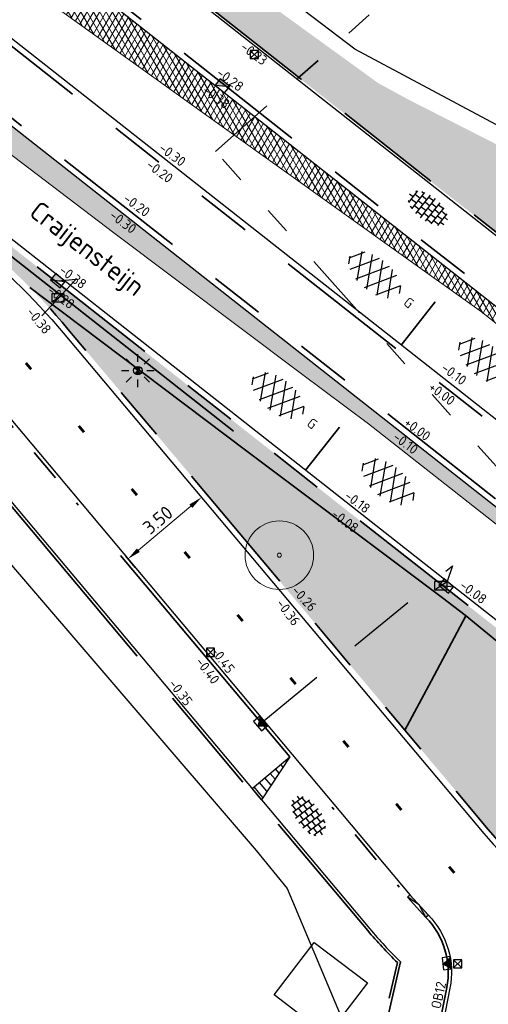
# Model space of a CAD drawing. Header units: metres. Extents: x -1 to 222837, y -2 to 853657.
# Tile 214 of 256: x 111339 to 111356, y 426491 to 426527. Entities that reach past the tile are written whole.
import ezdxf
from ezdxf.enums import TextEntityAlignment as Align

# ---------------------------------------------------------------- set-up
doc = ezdxf.new("R2010")
doc.units = ezdxf.units.M
doc.header["$XCLIPFRAME"] = 0
for name, pattern in [('AL-TEKENBLADGRENS', [11.5, 2.5, -1.5, 1, -1.5, 1, -1.5, 2.5]), ('RI-HWA_KOLKAANSLUITING', [4.3, 2.5, -1.8]), ('VH-AMSTELBAND', [30, 16, -4, 0, -2, 2, -2, 0, -4]), ('VH-OPSLUITBAND_100X200', [16, 8, -2, 4, -2]), ('VH-TROTTOIRBAND_130-150', [15, 5, -2, 2, -2, 2, -2]), ('XX-HIDDEN', [4, 2, -2])]:
    doc.linetypes.add(name, pattern=pattern)
for name, color, linetype in [('A-Maatvoering', 30, 'Continuous'), ('Bestaande haag', 102, 'Continuous'), ('N-ONTWERP', 1, 'Continuous'), ('STEDIN BOVENGRONDS', 7, 'Continuous'), ('Verkeersbordaanduiding_bladA', 7, 'Continuous'), ('Verloopband naar rijwielpadband', 220, 'Continuous'), ('X-REF', 7, 'Continuous')]:
    doc.layers.add(name, color=color, linetype=linetype)
for name, color, linetype, lineweight in [('A-TXT-T35', 3, 'Continuous', 35), ('B-ALG_BEstaand asfalt', 8, 'Continuous', 5), ('B-GRN-BOOM', 74, 'Continuous', 15), ('B-GRS-WERKGRENS', 4, 'WERKGRENS', 25), ('B-GV-GR-BOOM-S', 95, 'Continuous', 13), ('B-OI-RI-GWA_KOLK-S', 30, 'Continuous', 30), ('N-WE-GR-BOS-A', 42, 'Continuous', 18), ('N-WE-GR-HAAG-G', 90, 'GR-HAAG1', 35), ('N-WE-GW-BERM-G', 90, 'Continuous', 35), ('N-WE-RI-HWA_KOLK-S', 150, 'Continuous', 25), ('N-WE-VH-KANTOPSLUITING_OB 120 250', 152, 'VH-OPSLUITBAND_100X200', 35), ('N-WE-VH-KANTOPSLUITING_OPSLUITBAND_100X200-G VOETPAD', 150, 'VH-OPSLUITBAND_100X200', 35), ('N-WE-VH-KANTOPSLUITING_RWSBAND-G', 210, 'VH-TROTTOIRBAND_130-150', 35), ('N-WE-VH-KANTOPSLUITING_VOORKANT OB 100X200', 7, 'Continuous', 25), ('N-WE-VH-KANTOPSLUITING_VOORKANT OB 120 250', 7, 'Continuous', 25), ('N-WE-VH-KANTOPSLUITING_VOORKANT RIJWIELPADBAND', 7, 'Continuous', 25), ('N-WE-VH-KANTOPSLUITING_VOORKANT RWS-BAND', 7, 'Continuous', 25), ('N-WE-VH-MATERIAALGRENS-G', 7, 'XX-HIDDEN', 35), ('N-WE-VH-Trottoirband 150x170', 60, 'VH-AMSTELBAND', 35), ('N-WE-VH-VERHARDING_ASFALT-A', 252, 'Continuous', 18), ('N-WE-VH-VERHARDING_ASFALT-S', 7, 'Continuous', 25), ('N-WE-VH-VERHARDING_TEGEL-S', 7, 'Continuous', 25), ('N-WE-VW-MARKERING_LANGS_STREEP-G', 7, 'Continuous', 35), ('SLD-n-wm_wegmarkering', 7, 'Continuous', 25), ('X-XX-AL-HOOGTELABEL-T25', 7, 'Continuous', 25), ('X-XX-AL-TEKENBLADGRENS-G blad 2', 7, 'AL-TEKENBLADGRENS', 35)]:
    doc.layers.add(name, color=color, linetype=linetype, lineweight=lineweight)
doc.layers.add('N-WE-RI-HWA_KOLKAANSLUITING-G', color=7, linetype='RI-HWA_KOLKAANSLUITING', lineweight=25, true_color=0x0078f0)
doc.styles.add('NLCS-ISO', font='NLCS-ISO.ttf')
doc.styles.add('NLCS-ISO-ANNOTATIEF-T25', font='NLCS-ISO.ttf', dxfattribs={"height": 2.5})
doc.styles.add('NLCS-ISO-M1000-T25', font='NLCS-ISO.ttf')
doc.styles.add('NLCS-ISO-M200-T25', font='NLCS-ISO.ttf', dxfattribs={"height": 0.5})
doc.linetypes.add('GR-HAAG1', pattern='A,6,[176,NLCS.shx,S=0.125,R=0,X=0,Y=0],-2', length=8)
doc.linetypes.add('WERKGRENS', pattern='A,2.5,-1,[133,ltypeshp.shx,S=1,R=0,X=-1,Y=0],-1,2.5', length=7)
doc.dimstyles.new('NLCS-ANNOTATIEF-T25-PIJL', dxfattribs={"dimtxt": 2.5, "dimasz": 2.5, "dimexe": 2, "dimexo": 2, "dimgap": 0.7, "dimtad": 1, "dimzin": 0, "dimdsep": 46, "dimtxsty": 'NLCS-ISO-ANNOTATIEF-T25', "dimcen": 0, "dimdle": 2, "dimclrd": 256, "dimclre": 256, "dimclrt": 256, "dimadec": 5, "dimazin": 0, "dimtfac": 1, "dimtofl": 0, "dimtmove": 1, "dimatfit": 0, "dimfxl": 2, "dimfxlon": 1, "dimtfillclr": 254, "dimtolj": 1, "dimtzin": 0, "dimlwd": 18, "dimlwe": 18, "dimarcsym": 0})
picture_1 = doc.add_image_def('image1.ecw', size_in_pixel=(400001, 250001))
picture_2 = doc.add_image_def('image2.ecw', size_in_pixel=(120000, 80000))
picture_3 = doc.add_image_def('image6.jpg', size_in_pixel=(765, 757))
pattern_1 = [(0, (0, 0), (0.2, 0.2), [0.24, -0.16]), (90, (0.12, -0.08), (-0.8, 5e-17), [0.16, -0.24]), (90, (0.32, 0.12), (-0.8, 5e-17), [0.16, -0.24]), (90, (0.52, -0.04), (-0.8, 5e-17), [0.08, -0.32]), (90, (0.72, 0.16), (-0.8, 5e-17), [0.08, -0.32])]

# ---------------------------------------------------------------- blocks, each defined once
blk = doc.blocks.new('SVH-ASFALT-SO')
at = {"ltscale": 0.1}
for p, q in [((-1.91, 0.69), (0.95, 5.64)), ((0, 0), (3.27, 5.66)), ((4.87, 0.12), (1.65, 5.7)), ((6.7, 0.95), (4.04, 5.55)), ((-3.36, 2.17), (-1.83, 4.83)), ((0.36, -0.07), (-2.31, 4.55)), ((2.75, -0.22), (-0.47, 5.37)), ((2.18, -0.23), (5.32, 5.22)), ((4.66, 0.07), (7.07, 4.25)), ((7.83, 2.99), (7.15, 4.18)), ((-2.72, 1.26), (-3.45, 2.54))]:
    blk.add_line(p, q, dxfattribs=at)
at = {"style": 'NLCS-ISO'}
blk.add_attdef('KLEUR', text='', height=1.8, dxfattribs=at).set_placement((9.49, 2.74), align=Align.MIDDLE_LEFT)
at = {"style": 'NLCS-ISO', "flags": 1}
blk.add_attdef('FUNCTIE', text='', height=1.8, dxfattribs=at).set_placement((0.12, -3.58), align=Align.MIDDLE_CENTER)
blk = doc.blocks.new('SVH-TEGEL_300X300_DUN_HALFST-SO')
for p, q in [((-3, -2.52), (-3, 2.52)), ((-1.5, -2.87), (-1.5, 2.87)), ((0, -2.97), (0, 2.97)), ((1.5, -2.87), (1.5, 2.87)), ((3, -2.52), (3, 2.52)), ((-5.66, 0), (-4.5, 0)), ((-4.89, 1.5), (-4.5, 1.5)), ((-4.5, -1.8), (-4.5, 1.8)), ((-4.5, 0.75), (-3, 0.75)), ((-3.7, 2.25), (-3, 2.25)), ((-3, 1.5), (-1.5, 1.5)), ((-3, 0), (-1.5, 0)), ((-1.5, 2.25), (0, 2.25)), ((-1.5, 0.75), (0, 0.75)), ((0, 1.5), (1.5, 1.5)), ((0, 0), (1.5, 0)), ((1.5, 2.25), (3, 2.25)), ((1.5, 0.75), (3, 0.75)), ((3, 1.5), (4.5, 1.5)), ((3, 0), (4.5, 0)), ((4.5, -1.8), (4.5, 1.8)), ((4.5, 0.75), (5.48, 0.75)), ((-4.89, -1.5), (-4.5, -1.5)), ((-4.5, -0.75), (-3, -0.75)), ((-3.7, -2.25), (-3, -2.25)), ((-3, -1.5), (-1.5, -1.5)), ((-1.5, -0.75), (0, -0.75)), ((-1.5, -2.25), (0, -2.25)), ((0, -1.5), (1.5, -1.5)), ((1.5, -0.75), (3, -0.75)), ((1.5, -2.25), (3, -2.25)), ((3, -1.5), (4.5, -1.5)), ((4.5, -0.75), (5.48, -0.75))]:
    blk.add_line(p, q)
at = {"style": 'NLCS-ISO'}
blk.add_attdef('FORMAAT', text='', height=1.8, dxfattribs=at).set_placement((-5.76, 0), align=Align.MIDDLE_RIGHT)
blk.add_attdef('KLEUR', text='', height=1.8, dxfattribs=at).set_placement((5.58, 0), align=Align.MIDDLE_LEFT)
at = {"style": 'NLCS-ISO', "flags": 1}
blk.add_attdef('FUNCTIE', text='', height=1.8, dxfattribs=at).set_placement((0.12, -3.58), align=Align.MIDDLE_CENTER)
blk = doc.blocks.new('SGR-BOOM_01')
at = {"layer": 'B-GRN-BOOM'}
for radius in [2.5, 0.15]:
    blk.add_circle((0, 0), radius, dxfattribs=at)
blk = doc.blocks.new('*D319')
at = {"layer": 'A-Maatvoering', "linetype": 'Continuous', "lineweight": 18, "transparency": 16777216}
blk.add_line((111360.346, 426496.802), (111362.7, 426497.729), dxfattribs=at)
at = {"layer": 'A-Maatvoering', "transparency": 16777216}
blk.add_solid([(111362.67, 426497.806), (111362.731, 426497.651), (111363.165, 426497.912)], dxfattribs=at)
at = {"layer": 'Defpoints', "color": 0, "transparency": 16777216}
for p in [(111363.165, 426497.912), (111351.999, 426493.518)]:
    blk.add_point(p, dxfattribs=at)
at = {"layer": 'A-Maatvoering', "transparency": 16777216, "insert": (111361.148, 426497.537), "char_height": 0.5, "attachment_point": 5, "rotation": 21.479, "style": 'NLCS-ISO-ANNOTATIEF-T25'}
blk.add_mtext('\\A1;R12.00', dxfattribs=at)
blk = doc.blocks.new('30')
at = {"layer": 'SLD-n-wm_wegmarkering'}
blk.add_solid([(-0.15, -0.05), (-0.15, 0.05), (0.15, -0.05), (0.15, 0.05)], dxfattribs=at)
blk = doc.blocks.new('*U338')
at = {"layer": 'SLD-n-wm_wegmarkering'}
blk.add_blockref('30', (0.15, 0), dxfattribs=at)
blk = doc.blocks.new('*U339')
at = {"layer": 'SLD-n-wm_wegmarkering', "color": 0, "linetype": 'ByBlock', "lineweight": -2, "transparency": 16777216}
for p, rotation in [((111339.274, 426514.695), 310.0886404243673), ((111341.202, 426512.397), 309.9987685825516), ((111343.131, 426510.099), 309.9987685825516), ((111345.059, 426507.8), 309.9987685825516), ((111346.987, 426505.502), 309.9987685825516), ((111348.916, 426503.204), 309.9987685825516), ((111350.844, 426500.906), 309.9987685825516), ((111352.772, 426498.608), 309.9987685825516), ((111354.701, 426496.31), 310.5771390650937)]:
    blk.add_blockref('*U338', p, dxfattribs=dict(at, rotation=rotation))
blk = doc.blocks.new('B-SRI-KOLK_STRAAT_300X300-SO')
at = {"color": 0}
for p, q in [((-0.75, 0), (0.75, 1.5)), ((0.75, 0), (-0.75, 1.5))]:
    blk.add_line(p, q, dxfattribs=at)
blk.add_3dface([(-0.75, 0), (0.75, 0), (0.75, 1.5), (-0.75, 1.5)], dxfattribs=at)
blk = doc.blocks.new('B-SRI-KOLK_TROTTOIR-SO')
at = {"color": 0}
blk.add_line((-1.125, 0), (1.125, 1.5), dxfattribs=at)
blk.add_3dface([(-1.125, 0), (1.125, 0), (1.125, 1.5), (-1.125, 1.5)], dxfattribs=at)
blk = doc.blocks.new('N-SRI-KOLK_TROTTOIR-SO')
blk.add_hatch(color=256).paths.add_polyline_path([(1.125, 1.5), (-1.125, 1.5), (-1.125, 0)])
blk.add_line((-1.125, 0), (1.125, 1.5))
at = {"flags": 128}
blk.add_lwpolyline([(-1.125, 0), (1.125, 0), (1.125, 1.5), (-1.125, 1.5)], close=True, dxfattribs=at)
blk = doc.blocks.new('TK in rijwielpadband')
at = {"layer": 'N-WE-RI-HWA_KOLK-S'}
blk.add_hatch(color=256, dxfattribs=at).paths.add_polyline_path([(2.25, 1.5), (0, 1.5), (1.125, 0)])
blk.add_line((1.125, 0), (2.25, 1.5), dxfattribs=at)
at = {"layer": 'N-WE-RI-HWA_KOLK-S', "flags": 128}
blk.add_lwpolyline([(0, 0), (2.25, 0), (2.25, 1.5), (0, 1.5)], close=True, dxfattribs=at)
blk = doc.blocks.new('*D469')
at = {"layer": 'A-Maatvoering', "linetype": 'Continuous', "lineweight": 18, "transparency": 16777216}
for p, q in [((111345.587, 426509.893), (111345.931, 426509.484)), ((111343.376, 426507.862), (111345.291, 426509.469)), ((111342.906, 426507.644), (111343.25, 426507.234))]:
    blk.add_line(p, q, dxfattribs=at)
at = {"layer": 'A-Maatvoering', "transparency": 16777216}
for points in [[(111345.237, 426509.532), (111345.344, 426509.405), (111345.674, 426509.79)], [(111343.322, 426507.926), (111343.429, 426507.798), (111342.993, 426507.54)]]:
    blk.add_solid(points, dxfattribs=at)
at = {"layer": 'Defpoints', "color": 0, "transparency": 16777216}
for p in [(111345.33, 426510.2), (111345.674, 426509.79), (111342.649, 426507.95)]:
    blk.add_point(p, dxfattribs=at)
at = {"layer": 'A-Maatvoering', "transparency": 16777216, "insert": (111344.083, 426508.964), "char_height": 0.5, "attachment_point": 5, "rotation": 39.9988, "style": 'NLCS-ISO-ANNOTATIEF-T25'}
blk.add_mtext('\\A1;3.50', dxfattribs=at)
blk = doc.blocks.new('verloopband naar rijwielpadband')
at = {"layer": 'Verloopband naar rijwielpadband', "transparency": 33554559}
h = blk.add_hatch(color=8, dxfattribs=at)
h.dxf.hatch_style = 1
h.paths.add_polyline_path([(0.5, -0.12), (0, 0), (0, -0.12)])
h.paths.add_polyline_path([(1, 0), (0.5, -0.12), (1, -0.12)])
at = {"layer": 'Verloopband naar rijwielpadband', "linetype": 'Continuous'}
for p, q in [((1, 0), (0, 0)), ((1, -0.12), (1, 0))]:
    blk.add_line(p, q, dxfattribs=at)
at = {"layer": 'Verloopband naar rijwielpadband', "linetype": 'Continuous', "flags": 128}
for points in [[(0, -0.12), (0, 0)], [(1, -0.12), (0, -0.12)]]:
    blk.add_lwpolyline(points, dxfattribs=at)
at = {"layer": 'Verloopband naar rijwielpadband', "flags": 128}
blk.add_lwpolyline([(0, 0), (0.5, -0.12), (1, 0)], dxfattribs=at)
blk = doc.blocks.new('Lichtmast hergebruik')
h = blk.add_hatch(color=256)
h.dxf.hatch_style = 1
h.paths.add_polyline_path([(-0.58, 0.5), (0, 0), (0.5, 0.58, 0.414214)])
h = blk.add_hatch(color=256)
h.dxf.hatch_style = 1
h.paths.add_polyline_path([(0.58, -0.5), (0, 0), (-0.5, -0.58, 0.414214)])
for p, q in [((-2.12, 2.12), (-1.15, 1.15)), ((0, 1.62), (0, 3)), ((1.15, 1.15), (2.12, 2.12)), ((-3, 0), (-1.62, 0)), ((-2.12, -2.12), (-1.15, -1.15)), ((0, -3), (0, -1.62)), ((1.15, -1.15), (2.12, -2.12)), ((1.62, 0), (3, 0))]:
    blk.add_line(p, q)
at = {"flags": 128}
for points in [[(-0.58, 0.5), (0.58, -0.5)], [(-0.5, -0.58), (0.5, 0.58)]]:
    blk.add_lwpolyline(points, dxfattribs=at)
blk.add_circle((0, 0), 0.77)
at = {"style": 'NLCS-ISO'}
blk.add_attdef('TYPE', text='', height=1.8, dxfattribs=at).set_placement((0, 3), align=Align.BOTTOM_CENTER)

msp = doc.modelspace()

# ---------------------------------------------------------------- hatches: boundary and pattern name
at = {"layer": 'Bestaande haag', "transparency": 33554508}
h = msp.add_hatch(dxfattribs=at)
h.set_pattern_fill('AGW-GROND_ZAVEL', color=256, scale=0.7, style=0, pattern_type=2)
h.set_pattern_definition([(0, (111132.6395, 426799.56666), (0.28, 0.14), [0.28, -0.28])])
edge = h.paths.add_edge_path()
edge.add_line((111340.515, 426516.623), (111339.4234, 426517.4515))
edge.add_arc((111321.4865, 426499.7225), 25.22, 39.99877, 44.66613, ccw=False)
edge.add_line((111340.8065, 426515.9332), (111353.0884, 426501.2955))
edge.add_line((111353.0884, 426501.2955), (111354.048, 426503.079))
edge.add_line((111354.048, 426503.079), (111355.3164, 426505.4647))
edge.add_line((111355.3164, 426505.4647), (111355.288, 426505.488))
edge.add_line((111355.288, 426505.488), (111354.468, 426506.117))
edge.add_line((111354.468, 426506.117), (111347.326, 426511.477))
edge.add_line((111347.326, 426511.477), (111340.515, 426516.623))
h.paths.add_polyline_path([(111363.6141, 426495.3322), (111363.5255, 426495.6344), (111363.4255, 426495.9551), (111363.32, 426496.274), (111363.0978, 426496.893), (111362.8551, 426497.5042), (111362.592, 426498.107), (111362.223, 426498.841), (111361.8006, 426499.5457), (111361.327, 426500.217), (111361.1248, 426500.4742), (111360.9151, 426500.7252), (111360.698, 426500.97), (111360.5135, 426501.1641), (111360.0828, 426500.5234), (111359.8049, 426499.8252), (111359.681, 426499.084), (111359.7179, 426498.3249), (111359.9163, 426497.5913), (111360.267, 426496.917), (111360.7825, 426496.3852), (111361.3975, 426495.9724), (111362.085, 426495.697)])
at = {"layer": 'N-ONTWERP'}
h = msp.add_hatch(dxfattribs=at)
h.set_pattern_fill('LINE', color=256, scale=0.08, angle=130.0167)
h.set_pattern_definition([(130.0167, (111454.70515, 426532.42372), (-0.1945277, -0.16332476), [])])
h.paths.add_polyline_path([(111348.8967, 426500.3171), (111347.8595, 426498.7529), (111347.5182, 426499.1597)])
at = {"layer": 'N-WE-GR-BOS-A', "transparency": 33554559}
h = msp.add_hatch(dxfattribs=at)
h.set_pattern_fill('AGR-BOSPLANTSOEN', color=102, scale=0.2, style=0, pattern_type=2)
h.set_pattern_definition(pattern_1)
h.paths.add_polyline_path([(111341.9969, 426532.2514), (111341.2963, 426531.3557), (111353.3986, 426521.8163), (111358.2252, 426518.0416), (111359.543, 426519.595), (111352.115, 426524.913)])
h = msp.add_hatch(dxfattribs=at)
h.set_pattern_fill('AGR-BOSPLANTSOEN', color=102, scale=0.2, style=0, pattern_type=2)
h.set_pattern_definition([(0, (-0.75, 0), (0.2, 0.2), [0.24, -0.16]), (90, (-0.63, -0.08), (-0.8, 5e-17), [0.16, -0.24]), (90, (-0.43, 0.12), (-0.8, 5e-17), [0.16, -0.24]), (90, (-0.23, -0.04), (-0.8, 5e-17), [0.08, -0.32]), (90, (-0.03, 0.16), (-0.8, 5e-17), [0.08, -0.32])])
h.paths.add_polyline_path([(111360.267, 426496.917), (111359.9163, 426497.5913), (111359.7179, 426498.3249), (111359.681, 426499.084), (111359.8049, 426499.8252), (111360.0828, 426500.5234), (111360.5135, 426501.1641), (111360.698, 426500.97), (111360.9151, 426500.7252), (111361.1248, 426500.4742), (111361.327, 426500.217), (111361.8006, 426499.5457), (111362.223, 426498.841), (111362.592, 426498.107), (111362.8551, 426497.5042), (111363.0978, 426496.893), (111363.32, 426496.274), (111363.4255, 426495.9551), (111363.5255, 426495.6344), (111363.6141, 426495.3322), (111362.085, 426495.697), (111361.3975, 426495.9724), (111360.7825, 426496.3852)])
edge = h.paths.add_edge_path()
edge.add_line((111339.4234, 426517.4515), (111340.515, 426516.623))
edge.add_line((111340.515, 426516.623), (111347.326, 426511.477))
edge.add_line((111347.326, 426511.477), (111354.468, 426506.117))
edge.add_line((111354.468, 426506.117), (111355.288, 426505.488))
edge.add_line((111355.288, 426505.488), (111355.3164, 426505.4647))
edge.add_line((111355.3164, 426505.4647), (111354.048, 426503.079))
edge.add_line((111354.048, 426503.079), (111353.0884, 426501.2955))
edge.add_line((111353.0884, 426501.2955), (111356.1333, 426497.6666))
edge.add_arc((111363.6254, 426503.9529), 9.78, 219.99877, 244.02503)
edge.add_arc((111375.0128, 426527.3265), 35.78, 244.02503, 251.72382)
edge.add_arc((111351.9416, 426493.4723), 11.8513, 359.41541, 411.70549)
edge.add_line((111359.2859, 426502.7737), (111336.0496, 426521.068))
edge.add_line((111336.0496, 426521.068), (111324.097, 426530.4784))
edge.add_line((111324.097, 426530.4784), (111323.3021, 426531.1043))
edge.add_line((111323.3021, 426531.1043), (111322.9557, 426530.6643))
edge.add_line((111322.9557, 426530.6643), (111323.7506, 426530.0385))
edge.add_line((111323.7506, 426530.0385), (111337.0876, 426519.538))
edge.add_arc((111321.4865, 426499.7225), 25.22, 44.66613, 51.78606, ccw=False)
h = msp.add_hatch(dxfattribs=at)
h.set_pattern_fill('AGR-BOSPLANTSOEN', color=102, scale=0.2, style=0, pattern_type=2)
h.set_pattern_definition(pattern_1)
h.paths.add_polyline_path([(111352.1191, 426524.9101), (111353.2, 426524.32), (111369.09, 426516.23), (111371.98, 426516.73), (111375.02, 426518.24), (111378.11, 426521.54), (111382.36, 426526.67), (111383.761, 426522.935), (111383.4582, 426522.6376), (111381.4211, 426519.9856), (111380.9517, 426520.3575), (111380.0318, 426519.1726), (111377.7448, 426520.9843), (111375.3093, 426517.9098), (111373.267, 426515.3318), (111373.341, 426515.2735), (111372.721, 426515.141), (111371.763, 426515.014), (111370.748, 426514.992), (111367.795, 426515.248), (111365.798, 426515.646), (111363.97, 426516.425), (111359.543, 426519.595)])
at = {"layer": 'N-WE-VH-VERHARDING_ASFALT-A', "transparency": 33554559}
h = msp.add_hatch(dxfattribs=at)
h.set_pattern_fill('AVH-ASFALT', color=256, style=0, pattern_type=2)
h.set_pattern_definition([(60, (107770.70876, 433861.11063), (-0.173205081, 0.1), []), (120, (107770.70876, 433861.11063), (-0.173205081, -0.1), [])])
edge = h.paths.add_edge_path()
edge.add_line((111324.3521, 426542.0123), (111322.9068, 426543.1502))
edge.add_line((111322.9068, 426543.1502), (111310.2878, 426553.0853))
edge.add_line((111310.2878, 426553.0853), (111309.5174, 426553.6919))
edge.add_line((111309.5174, 426553.6919), (111308.7214, 426552.6412))
edge.add_line((111308.7214, 426552.6412), (111308.6689, 426552.5718))
edge.add_line((111308.6689, 426552.5718), (111308.629, 426552.519))
edge.add_line((111308.629, 426552.519), (111308.5964, 426552.4634))
edge.add_line((111308.5964, 426552.4634), (111308.4519, 426552.2796))
edge.add_line((111308.4519, 426552.2796), (111308.676, 426552.111))
edge.add_line((111308.676, 426552.111), (111313.435, 426548.411))
edge.add_line((111313.435, 426548.411), (111321.725, 426541.944))
edge.add_line((111321.725, 426541.944), (111328.03, 426537.053))
edge.add_line((111328.03, 426537.053), (111331.607, 426534.323))
edge.add_line((111331.607, 426534.323), (111334.748, 426531.913))
edge.add_line((111334.748, 426531.913), (111339.945, 426528.001))
edge.add_line((111339.945, 426528.001), (111346.436, 426523.322))
edge.add_line((111346.436, 426523.322), (111352.959, 426518.66))
edge.add_line((111352.959, 426518.66), (111355.8805, 426516.559))
edge.add_line((111355.8805, 426516.559), (111358.3241, 426514.6292))
edge.add_line((111358.3241, 426514.6292), (111360.4401, 426513.1251))
edge.add_line((111360.4401, 426513.1251), (111363.0544, 426511.5307))
edge.add_line((111363.0544, 426511.5307), (111364.5367, 426510.7298))
edge.add_line((111364.5367, 426510.7298), (111366.076, 426510.045))
edge.add_line((111366.076, 426510.045), (111367.8349, 426509.4273))
edge.add_line((111367.8349, 426509.4273), (111369.6399, 426508.9612))
edge.add_line((111369.6399, 426508.9612), (111369.964, 426508.89))
edge.add_line((111369.964, 426508.89), (111371.9185, 426508.6085))
edge.add_line((111371.9185, 426508.6085), (111373.8923, 426508.5499))
edge.add_line((111373.8923, 426508.5499), (111375.86, 426508.715))
edge.add_line((111375.86, 426508.715), (111377.4798, 426509.0405))
edge.add_line((111377.4798, 426509.0405), (111378.1625, 426509.2465))
edge.add_line((111378.1625, 426509.2465), (111379.0933, 426509.4576))
edge.add_line((111379.0933, 426509.4576), (111380.6089, 426509.9349))
edge.add_line((111380.6089, 426509.9349), (111381.4967, 426510.297))
edge.add_line((111381.4967, 426510.297), (111382.4864, 426510.7797))
edge.add_line((111382.4864, 426510.7797), (111384.1181, 426511.7707))
edge.add_line((111384.1181, 426511.7707), (111383.9658, 426512.2879))
edge.add_arc((111375.2015, 426524.4611), 15, 298.03415, 305.7529, ccw=False)
edge.add_arc((111375.2015, 426524.4611), 15, 272.52427, 298.03415, ccw=False)
edge.add_arc((111374.717, 426535.4504), 26, 231.78606, 272.52427, ccw=False)
edge.add_line((111358.6334, 426515.022), (111324.3521, 426542.0123))
h = msp.add_hatch(dxfattribs=at)
h.set_pattern_fill('AVH-ASFALT_LAAG2-D', color=256, scale=20, style=0, pattern_type=2)
h.set_pattern_definition([(45, (107770.70876, 433861.11063), (-0.282842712, 0.282842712), []), (45, (107770.94876, 433861.11063), (-0.282842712, 0.282842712), [0.2, -0.1])])
h.paths.add_polyline_path([(111362.7936, 426504.5601, 0.0776801), (111363.2354, 426504.4206), (111364.3532, 426503.8722), (111365.0337, 426505.7429), (111364.5708, 426505.9327), (111364.3722, 426505.4924, -0.425106), (111363.0159, 426505.0079, -0.0515843), (111358.1459, 426508.0876), (111328.7639, 426531.2206), (111327.2059, 426532.4471), (111326.5504, 426531.6145), (111327.524, 426530.848), (111328.373, 426530.209), (111331.516, 426527.802), (111336.324, 426524.133), (111342.485, 426519.448), (111349.327, 426514.294), (111351.7632, 426512.4764), (111357.8366, 426507.6948, 0.0515843)])

# ---------------------------------------------------------------- linework, layer by layer
at = {"layer": 'B-ALG_BEstaand asfalt'}
msp.add_lwpolyline([(111364.5708, 426505.9327), (111365.0337, 426505.7429), (111364.3532, 426503.8722), (111363.2354, 426504.4206, -0.0776801), (111362.7936, 426504.5601, -0.0515843), (111357.8366, 426507.6948), (111351.7632, 426512.4764), (111349.327, 426514.294), (111342.485, 426519.448), (111336.324, 426524.133), (111331.516, 426527.802), (111328.373, 426530.209), (111327.524, 426530.848), (111326.5504, 426531.6145), (111327.2059, 426532.4471)], format="xyb", dxfattribs=at)
at = {"layer": 'B-ALG_BEstaand asfalt', "flags": 128}
msp.add_lwpolyline([(111334.748, 426531.913), (111339.945, 426528.001), (111346.436, 426523.322), (111352.959, 426518.66), (111355.8805, 426516.559), (111358.3241, 426514.6292), (111360.4401, 426513.1251), (111363.0544, 426511.5307), (111364.5367, 426510.7298), (111366.076, 426510.045), (111367.8349, 426509.4273), (111369.6399, 426508.9612), (111369.964, 426508.89), (111371.9185, 426508.6085), (111373.8923, 426508.5499), (111375.86, 426508.715), (111377.4798, 426509.0405), (111378.1625, 426509.2465), (111379.0933, 426509.4576), (111380.6089, 426509.9349), (111381.4967, 426510.297), (111382.4864, 426510.7797), (111384.1181, 426511.7707), (111383.8568, 426512.21)], dxfattribs=at)
at = {"layer": 'B-GRS-WERKGRENS', "flags": 128}
msp.add_lwpolyline([(110696.0424, 426984.6552), (110683.8611, 426993.0575), (110681.5434, 426989.648), (110647.8047, 426943.6556), (110640.0829, 426933.4366), (110631.1128, 426920.9005, 0.1052077), (110625.3199, 426903.2705), (110623.1195, 426903.1135), (110622.8302, 426899.1404), (110622.8257, 426889.069), (110624.314, 426881.9131), (110619.9478, 426879.8593), (110610.3848, 426873.2075), (110605.3942, 426863.2003), (110609.4478, 426861.4866), (110615.1856, 426858.5041), (110624.3283, 426850.7908), (110624.9802, 426851.6022), (110633.8741, 426844.4563), (110643.0504, 426836.1435), (110655.3674, 426823.3669), (110656.8702, 426821.845), (110655.5569, 426820.1319), (110651.9971, 426815.8251), (110661.0857, 426808.031), (110673.7143, 426797.8916), (110678.9933, 426800.935), (110682.0087, 426797.6368), (110681.3441, 426795.8887), (110682.3406, 426793.9995), (110688.6092, 426792.8127), (110694.4162, 426788.3905), (110707.3498, 426779.7534), (110715.9972, 426773.9651), (110732.7151, 426767.339), (110745.7247, 426763.2028), (110771.1914, 426758.373, 0.0609615), (110771.6742, 426758.3185), (110776.6174, 426758.3652, 0.2032449), (110778.0492, 426758.9882), (110779.3918, 426760.4028), (110780.9873, 426760.4434), (110817.1705, 426756.6066), (110816.6589, 426751.3461), (110815.9469, 426746.519), (110856.8361, 426742.5539), (110868.464, 426743.0015), (110903.6966, 426739.1644), (110904.3848, 426743.7349), (110908.755, 426743.0671), (110933.5332, 426740.8075), (110948.0408, 426738.8473), (110947.4256, 426740.8728), (110946.1413, 426744.2355), (110945.7955, 426745.6803), (110945.6322, 426748.1471), (110946.284, 426749.2657), (110950.55, 426751.1074), (110955.1425, 426754.8833), (110957.03, 426770.6443, -0.1858071), (110962.3439, 426783.753), (110989.6664, 426800.1273), (111094.2752, 426788.8928), (111096.9393, 426786.2536), (111113.387, 426770.3931), (111118.0944, 426765.9923), (111122.4936, 426760.6996), (111125.9314, 426762.8446), (111132.5526, 426748.3003), (111130.756, 426746.1019), (111135.8274, 426730.5828), (111138.6736, 426726.3465), (111145.5036, 426725.3036), (111154.9471, 426706.8249), (111165.7603, 426690.152), (111168.851, 426684.8194, -0.4623624), (111168.5963, 426684.1014), (111167.0071, 426683.4965, 0.420484), (111166.7216, 426682.8413), (111168.1987, 426679.1971, 0.4081062), (111168.8402, 426678.9177), (111171.0563, 426679.7624, -0.3865109), (111171.6824, 426679.5171), (111181.5181, 426659.6501, -0.0508334), (111182.4436, 426652.4704), (111182.0314, 426643.923, 0.1424738), (111183.8712, 426635.0932), (111183.4465, 426634.9245, 0.4355486), (111183.181, 426634.2421), (111186.4656, 426627.4501, 0.391009), (111187.0968, 426627.2017), (111187.7695, 426627.4631, -0.6217047), (111188.6778, 426626.8695), (111191.3536, 426623.2086), (111193.4941, 426621.7053, 0.0312453), (111201.9852, 426616.7325), (111203.0999, 426614.7511), (111204.682, 426609.1244), (111214.9386, 426601.3343), (111217.1204, 426598.7395), (111225.8995, 426589.0359), (111234.1322, 426582.7269), (111239.4891, 426579.6722), (111245.6835, 426577.3486), (111253.4749, 426571.9169), (111263.6, 426564.0526), (111282.5854, 426548.9024), (111301.6692, 426532.7467, 0.3053725), (111302.2245, 426532.6856), (111306.0353, 426534.6841, -0.2980823), (111306.5802, 426534.6315), (111324.4609, 426520.2968), (111328.5947, 426517.3176), (111334.5617, 426512.1897), (111347.6676, 426496.9046), (111348.8032, 426495.5161), (111350.8304, 426490.6816), (111350.3674, 426489.5288), (111350.1567, 426488.113), (111358.3017, 426484.7489), (111354.8474, 426480.6644), (111368.3123, 426468.1831), (111377.3553, 426476.996, 0.1363374), (111383.9435, 426482.7516), (111385.2075, 426486.335, 0.1290898), (111392.5323, 426491.085), (111402.9598, 426500.6813), (111414.8163, 426512.1936), (111417.8476, 426515.9853), (111419.2589, 426514.9338), (111421.3759, 426518.0123), (111420.2224, 426518.9196), (111422.81, 426522.1924), (111426.863, 426530.0682, 0.0350706), (111434.8335, 426544.8206), (111439.2413, 426554.0134, -0.0523081), (111448.8827, 426568.1194, -0.040521), (111456.7487, 426576.4924, -0.0466952), (111473.4248, 426590.6198), (111485.5951, 426597.7662, -0.0126767), (111492.9285, 426600.958), (111508.0649, 426606.5204, 0.4105065), (111508.3639, 426607.1562), (111505.5678, 426615.0734, 0.4168207), (111504.9257, 426615.3769, 0.0905865), (111453.5553, 426585.3427, 0.0753554), (111438.7111, 426569.8858), (111431.5958, 426575.2906), (111449.9864, 426597.6332, -0.0167918), (111466.0879, 426610.5482, -0.0557367), (111491.1449, 426625.909), (111496.7623, 426628.282), (111500.0134, 426627.408), (111496.8382, 426635.2441, 0.4365131), (111496.1526, 426635.5043), (111483.8851, 426629.4186), (111469.1011, 426620.6492), (111459.7603, 426613.6987), (111449.6345, 426605.6254), (111441.1156, 426596.9369), (111429.1984, 426582.1603), (111431.0516, 426580.4575), (111406.3855, 426549.5491), (111397.0353, 426537.6586), (111395.2825, 426538.9636), (111392.9955, 426535.9501), (111394.7182, 426534.652), (111385.0563, 426522.0908), (111383.9989, 426523.6376), (111382.3412, 426528.1461), (111377.4375, 426522.2271), (111374.2352, 426518.6692), (111371.5931, 426517.349), (111368.7588, 426516.8835, -0.1652702), (111368.4414, 426516.9363), (111351.2649, 426526.1508), (111324.3951, 426546.666, -0.3657024), (111324.2558, 426547.2959), (111327.3573, 426553.7283), (111318.6307, 426557.5297), (111316.993, 426553.8053, -0.292044), (111316.5453, 426553.5067), (111315.0912, 426553.4777, -0.1776704), (111314.7655, 426553.5899), (111310.1408, 426557.3558), (111311.2887, 426558.5858), (111304.2587, 426562.7405), (111301.5045, 426560.4492), (111295.9509, 426564.4743), (111281.0543, 426575.6912), (111258.9288, 426592.957), (111249.3591, 426601.8548, -0.343865), (111248.8513, 426603.8594), (111251.0811, 426609.1697), (111244.5637, 426612.1342), (111243.3013, 426609.3809, -0.38751), (111240.247, 426608.7097), (111235.9586, 426611.3734), (111222.8523, 426621.7349, -0.1019607), (111210.3565, 426637.5663), (111200.0165, 426658.1073), (111201.4139, 426658.6408), (111199.3001, 426663.2598), (111197.9906, 426662.7333), (111191.4076, 426676.6319), (111174.4849, 426716.3816), (111175.4097, 426716.7231), (111171.0205, 426729.4174), (111175.0412, 426731.185), (111170.1325, 426742.3426), (111166.2238, 426740.4392, -0.410464), (111165.5682, 426740.6918), (111138.6135, 426800.3934), (111133.3697, 426808.996), (111125.2446, 426812.7715), (111122.0804, 426814.7113), (111120.4075, 426811.7274), (111112.4651, 426815.0539), (111113.977, 426818.0228), (111102.5934, 426823.5257), (111102.2145, 426825.6444), (111101.5386, 426826.104), (111098.4509, 426820.0386), (111098.1228, 426816.7559, -0.4783147), (111097.1304, 426815.9869), (111079.7528, 426814.8965), (111037.4827, 426818.9619), (111036.1483, 426820.676), (111025.3219, 426821.8651, -0.5882687), (111024.7204, 426822.5699), (111025.1154, 426826.7463), (111011.1397, 426828.3732), (111010.5098, 426823.377), (110975.0569, 426827.1641, -0.4227405), (110973.7842, 426826.145), (110972.2564, 426826.4378), (110959.5596, 426833.3734), (110958.1603, 426830.409), (110957.3954, 426829.099), (110954.2397, 426830.6759, 0.4177603), (110954.0263, 426831.7812), (110953.0451, 426832.2923), (110947.7288, 426821.8867, 0.3948319), (110948.0794, 426820.5624), (110946.5009, 426817.2404, 0.3462481), (110946.8876, 426815.8708), (110948.0794, 426815.2823), (110932.6313, 426785.3128), (110928.0532, 426787.6811), (110926.0816, 426783.9946), (110917.98, 426788.1352), (110915.9109, 426784.42), (110924.7467, 426780.0296), (110923.0733, 426776.8554, -0.3567778), (110920.2972, 426775.4672), (110916.1875, 426776.0072), (110915.9141, 426771.5714), (110913.7365, 426768.8555), (110905.8767, 426769.8295), (110900.4014, 426769.4949), (110863.1263, 426773.5086), (110863.2476, 426775.3474), (110848.047, 426776.8987), (110848.3121, 426779.5808), (110834.4844, 426781.2506), (110832.1514, 426778.2107), (110815.8574, 426780.0038), (110815.8584, 426779.1503), (110801.2397, 426780.3392), (110782.6093, 426782.222), (110759.4143, 426784.7077), (110754.5988, 426785.9779), (110742.745, 426787.1149, -0.0827147), (110722.469, 426795.3305), (110715.9744, 426799.6762), (110697.6211, 426814.5447), (110698.7305, 426815.8539), (110693.1992, 426820.2996), (110694.4011, 426821.1956), (110690.4312, 426824.4068), (110689.2759, 426823.1938), (110680.9801, 426829.6825), (110667.8024, 426840.4947), (110648.298, 426856.8491), (110644.9707, 426860.4465), (110640.9767, 426865.7977, -0.1510224), (110633.0251, 426899.4367), (110633.3008, 426902.589), (110632.0835, 426902.7381, -0.0338708), (110634.6762, 426913.6872, -0.0642324), (110643.7421, 426928.4733), (110681.0035, 426978.4881), (110692.6868, 426980.9045)], format="xyb", close=True, dxfattribs=at)
at = {"layer": 'N-ONTWERP', "flags": 128}
for points in [[(111348.8967, 426500.3171), (111347.8595, 426498.7529), (111347.5178, 426499.1601)], [(111347.5178, 426499.1601), (111348.8967, 426500.3171)]]:
    msp.add_lwpolyline(points, dxfattribs=at)
at = {"layer": 'N-WE-GR-HAAG-G', "flags": 128}
msp.add_lwpolyline([(111346.8491, 426512.209), (111323.9238, 426530.2585), (111323.1289, 426530.8843)], dxfattribs=at)
at = {"layer": 'N-WE-GW-BERM-G'}
for points in [[(111339.4234, 426517.4515), (111340.515, 426516.623), (111347.326, 426511.477), (111354.468, 426506.117), (111355.288, 426505.488), (111356.779, 426504.263), (111358.386, 426502.989), (111359.2181, 426502.3886), (111359.991, 426501.7137), (111360.698, 426500.97), (111360.9151, 426500.7252), (111361.1248, 426500.4742), (111361.327, 426500.217), (111361.8006, 426499.5457), (111362.223, 426498.841), (111362.592, 426498.107), (111362.8551, 426497.5042), (111363.0978, 426496.893), (111363.32, 426496.274), (111363.4255, 426495.9551), (111363.5255, 426495.6344), (111363.62, 426495.312), (111363.6807, 426495.0356)], [(111355.3164, 426505.4647), (111354.048, 426503.079), (111353.0884, 426501.2955)]]:
    msp.add_lwpolyline(points, dxfattribs=at)
at = {"layer": 'N-WE-RI-HWA_KOLKAANSLUITING-G', "flags": 128}
for points in [[(111340.4422, 426517.6988), (111341.1043, 426517.7574), (111337.5549, 426513.9519)], [(111347.9452, 426501.6378), (111354.8254, 426507.2915), (111354.627, 426506.719)]]:
    msp.add_lwpolyline(points, dxfattribs=at)
at = {"layer": 'N-WE-VH-KANTOPSLUITING_OB 120 250', "ltscale": 0.6, "flags": 128}
msp.add_lwpolyline([(111353.8578, 426494.4609, -0.2462568), (111354.618, 426491.8965), (111354.038, 426488.9558)], format="xyb", dxfattribs=at)
at = {"layer": 'N-WE-VH-KANTOPSLUITING_OPSLUITBAND_100X200-G VOETPAD', "flags": 128}
for points in [[(111188.4312, 426629.1074), (111188.4312, 426629.1074, 0.1422239), (111194.1165, 426622.5826), (111204.8439, 426615.6842, -0.0632586), (111207.6401, 426613.3393), (111208.1672, 426612.7697, 0.0424097), (111216.5129, 426605.2046), (111219.8213, 426602.6811), (111221.3505, 426601.5148), (111221.6437, 426601.2912, -0.049389), (111228.0558, 426595.3141), (111228.7077, 426594.5735, 0.0990195), (111240.2531, 426585.7674), (111241.1397, 426585.3345, -0.0478879), (111248.3872, 426580.8919, -0.0014975), (111248.5996, 426580.731), (111250.6097, 426579.1977), (111250.7406, 426579.0979), (111251.2649, 426578.698), (111293.4173, 426546.5469), (111296.1802, 426544.4396), (111296.5217, 426544.1707), (111311.9541, 426532.0205), (111315.8559, 426528.9486), (111333.5368, 426515.0281, -0.0514772), (111336.4093, 426512.2437), (111351.7362, 426493.9771, 0.0257042), (111352.8226, 426492.8097), (111352.1266, 426489.7951), (111351.9244, 426488.7909)], [(111381.7568, 426520.4286), (111381.4211, 426519.9856), (111380.9517, 426520.3575), (111380.0318, 426519.1726), (111377.7448, 426520.9843), (111373.267, 426515.3318), (111376.1188, 426513.0863), (111374.9549, 426511.5716, -0.1708646), (111359.9449, 426516.6877), (111322.9802, 426545.7906)]]:
    msp.add_lwpolyline(points, format="xyb", dxfattribs=at)
at = {"layer": 'N-WE-VH-KANTOPSLUITING_RWSBAND-G', "flags": 128}
for points in [[(111321.4754, 426544.5571), (111324.4882, 426542.1852), (111358.7695, 426515.1949, 0.1796501), (111375.8524, 426509.6954, 0.0851153), (111380.7344, 426510.7558, 0.0851153)], [(111363.7636, 426494.1166, 0.216543), (111359.2859, 426502.7737), (111324.097, 426530.4784), (111323.3021, 426531.1043)], [(111323.1471, 426530.5518), (111323.1286, 426530.5282), (111323.6847, 426530.0904), (111337.0876, 426519.538, -0.0514772), (111340.8065, 426515.9332), (111356.1333, 426497.6666, 0.1052201), (111359.342, 426495.1608, 0.0334973), (111363.7777, 426493.3562, 0.0334973)]]:
    msp.add_lwpolyline(points, format="xyb", dxfattribs=at)
msp.add_lwpolyline([(111328.8999, 426531.3934), (111358.282, 426508.2605, 0.0515843), (111363.1138, 426505.205, 0.425106), (111364.1716, 426505.5829), (111364.3774, 426506.039, 0.4032011), (111364.0137, 426507.0581, -0.051409), (111359.5563, 426509.879), (111330.1743, 426533.012), (111327.8171, 426534.8678, 0.4142136), (111326.7218, 426534.7374), (111326.4125, 426534.3446, 0.4142136), (111326.5428, 426533.2492)], format="xyb", close=True, dxfattribs=at)
at = {"layer": 'N-WE-VH-KANTOPSLUITING_VOORKANT OB 100X200', "flags": 128}
for points in [[(111228.7828, 426594.6395, 0.0990195), (111240.297, 426585.8573), (111241.1836, 426585.4244, -0.0478879), (111248.4474, 426580.9718, -0.0014975), (111248.6602, 426580.8105), (111250.6704, 426579.2773), (111250.8013, 426579.1774), (111251.2532, 426578.8327), (111293.478, 426546.6264), (111296.2414, 426544.5186), (111296.5836, 426544.2492), (111312.016, 426532.0991), (111315.9177, 426529.0271), (111333.5987, 426515.1066, -0.0514772), (111336.4859, 426512.308), (111351.8128, 426494.0414, 0.026619), (111352.9327, 426492.8424)], [(111376.2584, 426513.1038), (111375.0046, 426511.4721, -0.1713871), (111359.883, 426516.6092), (111322.8569, 426545.7604), (111325.8952, 426552.5076)]]:
    msp.add_lwpolyline(points, format="xyb", dxfattribs=at)
at = {"layer": 'N-WE-VH-KANTOPSLUITING_VOORKANT OB 120 250', "flags": 128}
msp.add_lwpolyline([(111353.947, 426494.5413, -0.2458639), (111354.7357, 426491.8733), (111354.1558, 426488.9326)], format="xyb", dxfattribs=at)
at = {"layer": 'N-WE-VH-KANTOPSLUITING_VOORKANT RIJWIELPADBAND', "flags": 128}
msp.add_lwpolyline([(111301.2859, 426542.9907), (111313.2037, 426533.6076), (111317.1054, 426530.5357), (111334.7864, 426516.6152, -0.0514772), (111337.9568, 426513.5421), (111353.2836, 426495.2755)], format="xyb", dxfattribs=at)
at = {"layer": 'N-WE-VH-KANTOPSLUITING_VOORKANT RWS-BAND', "flags": 128}
for points in [[(111247.4271, 426598.0003), (111272.0178, 426579.2441, 0.021096), (111278.9341, 426574.4162), (111298.1034, 426562.204, -0.0197524), (111302.9696, 426558.8266), (111305.738, 426556.6649), (111308.8821, 426554.192), (111310.2878, 426553.0853), (111322.9068, 426543.1502), (111324.3521, 426542.0123), (111358.6334, 426515.022, 0.1796501), (111375.8621, 426509.4756, 0.1117698), (111382.2514, 426511.2211)], [(111363.9837, 426494.119, 0.2167355), (111359.422, 426502.9465), (111324.2331, 426530.6513), (111323.4382, 426531.2771)], [(111322.9743, 426530.6879), (111322.8196, 426530.4914), (111323.5486, 426529.9175), (111336.9515, 426519.3652, -0.0514772), (111340.638, 426515.7918), (111355.9648, 426497.5252, 0.1052201), (111359.2456, 426494.963, 0.0339635), (111363.7723, 426493.1264, 0.0339635)]]:
    msp.add_lwpolyline(points, format="xyb", dxfattribs=at)
msp.add_lwpolyline([(111328.7639, 426531.2206), (111358.1459, 426508.0876, 0.0515843), (111363.0159, 426505.0079, 0.425106), (111364.3722, 426505.4924), (111364.5779, 426505.9485, 0.4032011), (111364.1117, 426507.2551, -0.051409), (111359.6924, 426510.0519), (111330.3104, 426533.1848), (111327.9532, 426535.0406, 0.4142136), (111326.5489, 426534.8735), (111326.2396, 426534.4807, 0.4142136), (111326.4067, 426533.0764)], format="xyb", close=True, dxfattribs=at)
at = {"layer": 'N-WE-VH-MATERIAALGRENS-G', "flags": 128}
for points in [[(111352.9612, 426515.3514), (111354.9717, 426517.905)], [(111349.4685, 426510.7831), (111351.4789, 426513.3366)]]:
    msp.add_lwpolyline(points, dxfattribs=at)
at = {"layer": 'N-WE-VH-Trottoirband 150x170', "ltscale": 0.6, "flags": 128}
msp.add_lwpolyline([(111301.2117, 426542.8964), (111312.7232, 426533.8332), (111317.4375, 426530.1216), (111334.7122, 426516.5209, -0.0514772), (111337.8648, 426513.4649), (111353.1917, 426495.1983)], format="xyb", dxfattribs=at)
at = {"layer": 'N-WE-VW-MARKERING_LANGS_STREEP-G', "flags": 128}
msp.add_lwpolyline([(111352.0225, 426488.7711), (111352.2244, 426489.774), (111352.9327, 426492.8424)], dxfattribs=at)
at = {"layer": 'X-XX-AL-TEKENBLADGRENS-G blad 2', "color": 4, "flags": 128}
msp.add_lwpolyline([(111346.1913, 426522.4165), (111490.9603, 426651.2589), (111532.2728, 426604.8397), (111387.5038, 426475.9972)], close=True, dxfattribs=at)

# ---------------------------------------------------------------- block references
at = {"layer": 'B-GV-GR-BOOM-S', "xscale": 0.5, "yscale": 0.5, "zscale": 0.5}
msp.add_blockref('SGR-BOOM_01', (111348.515, 426507.68, -0.226), dxfattribs=at)
at = {"layer": 'B-OI-RI-GWA_KOLK-S', "xscale": 0.1999999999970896, "yscale": 0.1999999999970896, "zscale": 0.1999999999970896}
for name, p in [('B-SRI-KOLK_STRAAT_300X300-SO', (111347.601, 426525.804, -0.509)), ('B-SRI-KOLK_STRAAT_300X300-SO', (111347.601, 426525.804, -0.509)), ('B-SRI-KOLK_TROTTOIR-SO', (111340.449, 426516.921, -0.451)), ('B-SRI-KOLK_TROTTOIR-SO', (111340.449, 426516.921, -0.451)), ('B-SRI-KOLK_TROTTOIR-SO', (111354.402, 426506.419, -0.153)), ('B-SRI-KOLK_TROTTOIR-SO', (111354.402, 426506.419, -0.153)), ('B-SRI-KOLK_STRAAT_300X300-SO', (111346.003, 426503.981, -0.394)), ('B-SRI-KOLK_STRAAT_300X300-SO', (111346.003, 426503.981, -0.394)), ('B-SRI-KOLK_STRAAT_300X300-SO', (111355.013, 426492.614, -0.127)), ('B-SRI-KOLK_STRAAT_300X300-SO', (111355.013, 426492.614, -0.127))]:
    msp.add_blockref(name, p, dxfattribs=at)
at = {"layer": 'N-WE-RI-HWA_KOLK-S', "xscale": 0.1999999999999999, "yscale": 0.1999999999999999, "zscale": 0.1999999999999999, "rotation": 320.868109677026}
for p in [(111346.3461, 426524.6961), (111340.3475, 426517.5824), (111354.5026, 426506.4379)]:
    msp.add_blockref('N-SRI-KOLK_TROTTOIR-SO', p, dxfattribs=at)
at = {"layer": 'N-WE-RI-HWA_KOLK-S', "color": 1, "xscale": 0.2, "yscale": 0.2, "zscale": 0.2}
for p, rotation in [((111347.5711, 426501.6122), 310.7827764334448), ((111354.4445, 426492.9881), 277.6493555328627)]:
    msp.add_blockref('TK in rijwielpadband', p, dxfattribs=dict(at, rotation=rotation))
at = {"layer": 'N-WE-VH-VERHARDING_ASFALT-S', "xscale": 0.2, "yscale": 0.2, "zscale": 0.2, "rotation": 320.5967307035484}
for p in [(111351.3076, 426517.7679), (111347.785, 426513.3566)]:
    msp.add_blockref('SVH-ASFALT-SO', p, dxfattribs=at).add_auto_attribs({'KLEUR': 'G'})
for p in [(111355.3213, 426514.6234), (111351.7987, 426510.2121)]:
    msp.add_blockref('SVH-ASFALT-SO', p, dxfattribs=at)
at = {"layer": 'N-WE-VH-VERHARDING_TEGEL-S', "xscale": 0.15, "yscale": 0.15, "zscale": 0.15}
for p, rotation in [((111353.9323, 426520.345), 321.7790410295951), ((111349.5791, 426498.1548), 127.1080236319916)]:
    msp.add_blockref('SVH-TEGEL_300X300_DUN_HALFST-SO', p, dxfattribs=dict(at, rotation=rotation))
at = {"layer": 'SLD-n-wm_wegmarkering'}
msp.add_blockref('*U339', (0, 0), dxfattribs=at)
at = {"layer": 'STEDIN BOVENGRONDS', "color": 1, "xscale": 0.2, "yscale": 0.2, "zscale": 0.2}
msp.add_blockref('Lichtmast hergebruik', (111343.3545, 426514.417), dxfattribs=at)
at = {"layer": 'Verloopband naar rijwielpadband', "rotation": 132.0568132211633}
msp.add_blockref('verloopband naar rijwielpadband', (111353.8578, 426494.4609), dxfattribs=at)

# ---------------------------------------------------------------- texts
at = {"layer": 'A-TXT-T35', "insert": (111339.7791, 426520.6535), "char_height": 0.7, "attachment_point": 1, "rotation": 322.40346, "style": 'NLCS-ISO-M200-T25'}
msp.add_mtext_dynamic_manual_height_columns('Craijensteijn', width=8.157716, gutter_width=2.5, heights=[0], dxfattribs=at)
at = {"layer": 'X-XX-AL-HOOGTELABEL-T25', "char_height": 0.36, "attachment_point": 1, "style": 'NLCS-ISO-M1000-T25'}
for s, insert, rotation in [('\\pt0.72;-0.23', (111347.2794, 426526.4504), 323.41293), ('\\pt0.72;-0.28', (111346.4013, 426525.5004), 323.41293), ('\\pt0.72;-0.38', (111345.8912, 426524.8714), 323.41293), ('\\pt0.72;-0.30', (111344.3035, 426522.7558), 323.41293), ('\\pt0.72;-0.20', (111343.8428, 426522.1466), 323.41293), ('\\pt0.72;-0.20', (111343.0053, 426520.9097), 323.41293), ('\\pt0.72;-0.30', (111342.5038, 426520.3027), 323.41293), ('\\pt0.72;-0.38', (111340.6671, 426518.2992), 323.41293), ('\\pt0.72;-0.28', (111340.2403, 426517.5619), 323.41293), ('\\pt0.72;-0.38', (111339.5457, 426516.7638), 309.85787), ('\\pt0.72;-0.10', (111354.5967, 426514.7306), 323.41293), ('+0.00', (111354.1281, 426514.0296), 323.41293), ('+0.00', (111353.2334, 426512.7343), 323.41293), ('\\pt0.72;-0.10', (111352.8324, 426512.2102), 323.41293), ('\\pt0.72;-0.18', (111351.066, 426510.0645), 323.41293), ('\\pt0.72;-0.08', (111350.5901, 426509.3954), 323.41293), ('\\pt0.72;-0.08', (111355.2655, 426506.7929), 323.41293), ('\\pt0.72;-0.26', (111349.1985, 426506.6074), 312.77923), ('\\pt0.72;-0.36', (111348.6629, 426506.1275), 307.12263), ('\\pt0.72;-0.45', (111346.2675, 426504.4009), 307.12263), ('\\pt0.72;-0.40', (111345.724, 426504.0019), 307.12263), ('\\pt0.72;-0.35', (111344.737, 426503.2039), 307.12263), ('\\pt0.72;OB12', (111354.0329, 426491.1762), 77.38895)]:
    msp.add_mtext_dynamic_manual_height_columns(s, width=2.935624, gutter_width=2.5, heights=[0], dxfattribs=dict(at, insert=insert, rotation=rotation))

# ---------------------------------------------------------------- dimensions: what is measured, and where the dimension line sits
at = {"layer": 'A-Maatvoering'}
dim = msp.add_aligned_dim(p1=(111342.6488, 426507.9501, -0.13), p2=(111345.33, 426510.1998, -0.13), distance=-0.535, dimstyle='NLCS-ANNOTATIEF-T25-PIJL', dxfattribs=at)
dim.commit()
dim.dimension.update_dxf_attribs({"geometry": '*D469', "text_midpoint": (111344.0826, 426508.9639, -0.13)})
dim = msp.add_radius_dim(center=(111351.9988, 426493.518, -0.11), mpoint=(111363.1654, 426497.9119, -0.11), dimstyle='NLCS-ANNOTATIEF-T25-PIJL', dxfattribs=at)
dim.commit()
dim.dimension.update_dxf_attribs({"geometry": '*D319', "text_midpoint": (111361.2904, 426497.1741, -0.11), "dimtype": 164})

# ---------------------------------------------------------------- pictures from other files: only their frames are drawn
at = {"layer": 'Verkeersbordaanduiding_bladA'}
image = msp.add_image(picture_3, insert=(111348.3277, 426491.6272, -6.4024), size_in_units=(2.4336, 2.4081), rotation=-37.33404, dxfattribs=at)
image.dxf.flags = 7
at = {"layer": 'X-REF'}
image = msp.add_image(picture_1, insert=(100000.0001, 424999.9001), size_in_units=(40000, 25000.0375), dxfattribs=at)
image.set_boundary_path([(93497.8255, 208977.5368), (156894.5073, 250000.5)])
image = msp.add_image(picture_2, insert=(109499.5231, 424999.9595), size_in_units=(6001.8618, 4001.2412), dxfattribs=at)
image.dxf.flags = 7

doc.saveas('drawing.dxf')
